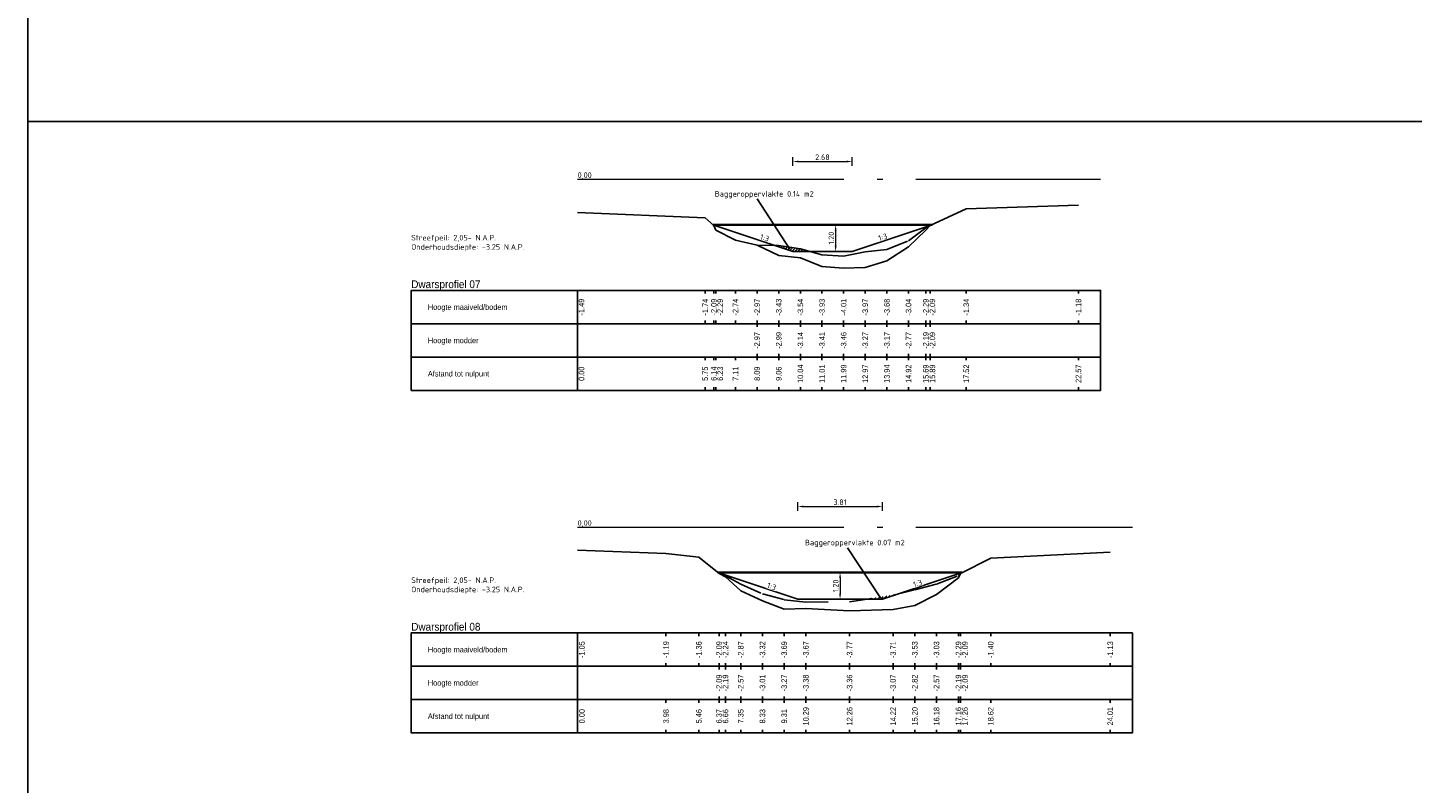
# Model space of a CAD drawing. Header units: metres. Extents: x 163463 to 198797, y 577287 to 592106.
# Tile 42 of 64: x 198163 to 198225, y 581855 to 581889. Entities that reach past the tile are written whole.
import ezdxf
from ezdxf.enums import TextEntityAlignment as Align

# ---------------------------------------------------------------- set-up
doc = ezdxf.new("R2010")
doc.units = ezdxf.units.M
doc.linetypes.add('AL-NAP_LIJN', pattern=[15.25, 12, -1.5, 0.25, -1.5])
doc.linetypes.add('MODDERLIJN', pattern=[2, 1, -1])
for name, color, linetype in [('0932-PRL_MODDERLIJN', 8, 'MODDERLIJN'), ('0950-PRL_MAAIVELD', 8, 'Continuous'), ('0970-PRO_REFERENTIELIJN', 7, 'Continuous'), ('0971-PRO_BALKLIJN', 1, 'Continuous'), ('0973-PRO_PARAMETERS', 1, 'Continuous'), ('0974-PRO_AFSTAND', 1, 'Continuous'), ('0975-PRO_HOOGTE-MAAIVELD', 1, 'Continuous'), ('0976-PRO_HOOGTE-SLIBLAAG', 1, 'Continuous'), ('baggerarcering', 1, 'Continuous'), ('baggeroppervlak', 7, 'Continuous'), ('Legger', 2, 'Continuous'), ('Teksten', 7, 'Continuous')]:
    doc.layers.add(name, color=color, linetype=linetype)
doc.layers.add('N-WA-WH-GRONDWATERLIJN-G', color=150, linetype='AL-GRONDWATERLIJN', lineweight=35)
doc.layers.add('X-XX-AL-NAP-G', color=7, linetype='AL-NAP_LIJN', lineweight=18)
doc.styles.add('NLCS-ISO', font='NLCS-ISO.ttf')
doc.styles.add('NLCS-ISO-M100-T25', font='NLCS-ISO.ttf', dxfattribs={"height": 0.25})
doc.styles.add('StagCAD', font='txt', dxfattribs={"width": 0.96})
doc.linetypes.add('AL-GRONDWATERLIJN', pattern='A,6,[32,NLCS.SHX,S=1,R=0,X=0,Y=0],6', length=12)
doc.dimstyles.new('NLCS-M100-T25-PIJL_l3_h1', dxfattribs={"dimscale": 0.1, "dimtxt": 0.25, "dimasz": 2.5, "dimexe": 2, "dimexo": 2, "dimgap": 0.7, "dimtad": 1, "dimzin": 0, "dimdsep": 46, "dimtxsty": 'NLCS-ISO-M100-T25', "dimcen": 2.5, "dimdle": 2, "dimclrd": 256, "dimclre": 256, "dimclrt": 256, "dimadec": 1, "dimazin": 0, "dimtfac": 1, "dimtofl": 0, "dimtmove": 1, "dimatfit": 0, "dimfxl": 2, "dimfxlon": 1, "dimtfill": 1, "dimtfillclr": 256, "dimtolj": 1, "dimtzin": 0, "dimlwd": 18, "dimlwe": 18, "dimarcsym": 0})
pattern_1 = [(45, (1081.61891, -4167.91118), (-0.067351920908, 0.067351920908), [])]

# ---------------------------------------------------------------- blocks, each defined once
blk = doc.blocks.new('*D510')
at = {"lineweight": 18, "transparency": 16777216}
for p, q in [((198199.286, 581880.195), (198199.086, 581880.195)), ((198199.286, 581879.945), (198199.286, 581879.245)), ((198199.286, 581878.995), (198199.086, 581878.995))]:
    blk.add_line(p, q, dxfattribs=at)
at = {"transparency": 16777216}
for points in [[(198199.245, 581879.945), (198199.328, 581879.945), (198199.286, 581880.195)], [(198199.245, 581879.245), (198199.328, 581879.245), (198199.286, 581878.995)]]:
    blk.add_solid(points, dxfattribs=at)
at = {"transparency": 16777216, "insert": (198199.091, 581879.595), "char_height": 0.25, "attachment_point": 5, "rotation": 90, "style": 'NLCS-ISO-M100-T25', "bg_fill": 3, "box_fill_scale": 1.1, "bg_fill_color": 256, "bg_fill_true_color": 13158600, "bg_fill_transparency": 0}
blk.add_mtext('\\A1;1.20', dxfattribs=at)
at = {"layer": 'Defpoints', "color": 0, "transparency": 16777216}
for p in [(198199.286, 581880.195), (198199.286, 581878.995), (198199.286, 581878.995)]:
    blk.add_point(p, dxfattribs=at)
blk = doc.blocks.new('*D511')
at = {"lineweight": 18, "transparency": 16777216}
for p, q in [((198199.486, 581864.528), (198199.286, 581864.528)), ((198199.486, 581864.278), (198199.486, 581863.578)), ((198199.486, 581863.328), (198199.286, 581863.328))]:
    blk.add_line(p, q, dxfattribs=at)
at = {"transparency": 16777216}
for points in [[(198199.445, 581864.278), (198199.528, 581864.278), (198199.486, 581864.528)], [(198199.445, 581863.578), (198199.528, 581863.578), (198199.486, 581863.328)]]:
    blk.add_solid(points, dxfattribs=at)
at = {"transparency": 16777216, "insert": (198199.291, 581863.928), "char_height": 0.25, "attachment_point": 5, "rotation": 90, "style": 'NLCS-ISO-M100-T25', "bg_fill": 3, "box_fill_scale": 1.1, "bg_fill_color": 256, "bg_fill_true_color": 13158600, "bg_fill_transparency": 0}
blk.add_mtext('\\A1;1.20', dxfattribs=at)
at = {"layer": 'Defpoints', "color": 0, "transparency": 16777216}
for p in [(198199.486, 581864.528), (198199.486, 581863.328), (198199.486, 581863.328)]:
    blk.add_point(p, dxfattribs=at)
blk = doc.blocks.new('*D545')
at = {"lineweight": 18, "transparency": 16777216}
for p, q in [((198197.353, 581882.842), (198197.353, 581883.242)), ((198197.603, 581883.042), (198199.783, 581883.042)), ((198200.033, 581882.842), (198200.033, 581883.242))]:
    blk.add_line(p, q, dxfattribs=at)
at = {"transparency": 16777216}
for points in [[(198197.603, 581883.084), (198197.603, 581883.001), (198197.353, 581883.042)], [(198199.783, 581883.084), (198199.783, 581883.001), (198200.033, 581883.042)]]:
    blk.add_solid(points, dxfattribs=at)
at = {"layer": 'Defpoints', "color": 0, "transparency": 16777216}
for p in [(198200.033, 581883.042), (198197.353, 581878.995), (198200.033, 581878.995)]:
    blk.add_point(p, dxfattribs=at)
at = {"transparency": 16777216, "insert": (198198.693, 581883.237), "char_height": 0.25, "attachment_point": 5, "style": 'NLCS-ISO-M100-T25', "bg_fill": 3, "box_fill_scale": 1.1, "bg_fill_color": 256, "bg_fill_true_color": 13158600, "bg_fill_transparency": 0}
blk.add_mtext('\\A1;2.68', dxfattribs=at)
blk = doc.blocks.new('*D546')
at = {"lineweight": 18, "transparency": 16777216}
for p, q in [((198197.58, 581867.303), (198197.58, 581867.703)), ((198197.83, 581867.503), (198201.143, 581867.503)), ((198201.393, 581867.303), (198201.393, 581867.703))]:
    blk.add_line(p, q, dxfattribs=at)
at = {"transparency": 16777216}
for points in [[(198197.83, 581867.545), (198197.83, 581867.462), (198197.58, 581867.503)], [(198201.143, 581867.545), (198201.143, 581867.462), (198201.393, 581867.503)]]:
    blk.add_solid(points, dxfattribs=at)
at = {"layer": 'Defpoints', "color": 0, "transparency": 16777216}
for p in [(198201.393, 581867.503), (198197.58, 581863.328), (198201.393, 581863.328)]:
    blk.add_point(p, dxfattribs=at)
at = {"transparency": 16777216, "insert": (198199.486, 581867.698), "char_height": 0.25, "attachment_point": 5, "style": 'NLCS-ISO-M100-T25', "bg_fill": 3, "box_fill_scale": 1.1, "bg_fill_color": 256, "bg_fill_true_color": 13158600, "bg_fill_transparency": 0}
blk.add_mtext('\\A1;3.81', dxfattribs=at)

msp = doc.modelspace()

# ---------------------------------------------------------------- hatches: boundary and pattern name
at = {"layer": 'baggerarcering'}
h = msp.add_hatch(dxfattribs=at)
h.set_pattern_fill('ANSI31', color=256, scale=0.03)
h.set_pattern_definition(pattern_1)
h.paths.add_polyline_path([(198197.696, 581879.105), (198196.721, 581879.255), (198196.563, 581879.259), (198197.353, 581878.995), (198198.093, 581878.995)])
h = msp.add_hatch(dxfattribs=at)
h.set_pattern_fill('ANSI31', color=256, scale=0.03)
h.set_pattern_definition(pattern_1)
h.paths.add_polyline_path([(198202.13, 581863.574), (198201.873, 581863.508), (198200.658, 581863.328), (198201.393, 581863.328)])

# ---------------------------------------------------------------- linework, layer by layer
at = {"layer": '0932-PRL_MODDERLIJN'}
for points in [[(198195.745, 581879.275), (198196.721, 581879.255), (198197.696, 581879.105), (198198.671, 581878.835), (198199.646, 581878.785), (198200.621, 581878.975), (198201.596, 581879.075), (198202.571, 581879.475), (198203.35, 581880.055), (198203.546, 581880.155)], [(198194.029, 581864.488), (198194.32, 581864.388), (198195.008, 581864.008), (198195.986, 581863.568), (198196.966, 581863.308), (198197.945, 581863.198), (198199.915, 581863.218), (198201.873, 581863.508), (198202.852, 581863.758), (198203.832, 581864.008), (198204.82, 581864.388), (198204.915, 581864.488)]]:
    msp.add_lwpolyline(points, dxfattribs=at)
at = {"layer": '0950-PRL_MAAIVELD'}
for points in [[(198187.656, 581880.752), (198193.406, 581880.504), (198193.797, 581880.155), (198193.887, 581879.955), (198194.77, 581879.505), (198195.745, 581879.275), (198196.721, 581878.815), (198197.696, 581878.705), (198198.671, 581878.315), (198199.646, 581878.235), (198200.621, 581878.275), (198201.596, 581878.565), (198202.571, 581879.205), (198203.35, 581879.955), (198203.546, 581880.155), (198205.173, 581880.904), (198210.229, 581881.07)], [(198187.656, 581865.531), (198191.64, 581865.392), (198193.119, 581865.221), (198194.029, 581864.488), (198194.32, 581864.338), (198195.008, 581863.708), (198195.986, 581863.258), (198196.966, 581862.888), (198197.945, 581862.908), (198199.915, 581862.808), (198201.873, 581862.868), (198202.852, 581863.048), (198203.832, 581863.548), (198204.82, 581864.288), (198204.915, 581864.488), (198206.276, 581865.183), (198211.663, 581865.444)]]:
    msp.add_lwpolyline(points, dxfattribs=at)
at = {"layer": '0971-PRO_BALKLIJN'}
for points in [[(198187.656, 581877.235), (198187.656, 581872.735)], [(198180.156, 581875.735), (198187.656, 581875.735)], [(198187.656, 581875.735), (198210.229, 581875.735)], [(198210.229, 581875.735), (198211.229, 581875.735)], [(198180.156, 581874.235), (198187.656, 581874.235)], [(198187.656, 581874.235), (198210.229, 581874.235)], [(198210.229, 581874.235), (198211.229, 581874.235)], [(198187.656, 581861.808), (198187.656, 581857.308)], [(198180.156, 581860.308), (198187.656, 581860.308)], [(198187.656, 581860.308), (198211.663, 581860.308)], [(198211.663, 581860.308), (198212.663, 581860.308)], [(198180.156, 581858.808), (198187.656, 581858.808)], [(198187.656, 581858.808), (198211.663, 581858.808)], [(198211.663, 581858.808), (198212.663, 581858.808)]]:
    msp.add_lwpolyline(points, dxfattribs=at)
at = {"layer": '0973-PRO_PARAMETERS'}
for points in [[(198187.656, 581872.735), (198180.156, 581872.735), (198180.156, 581877.235), (198187.656, 581877.235)], [(198187.656, 581877.235), (198210.229, 581877.235)], [(198210.229, 581872.735), (198211.229, 581872.735), (198211.229, 581877.235), (198210.229, 581877.235)], [(198210.229, 581872.735), (198187.656, 581872.735)], [(198187.656, 581857.308), (198180.156, 581857.308), (198180.156, 581861.808), (198187.656, 581861.808)], [(198187.656, 581861.808), (198211.663, 581861.808)], [(198211.663, 581857.308), (198212.663, 581857.308), (198212.663, 581861.808), (198211.663, 581861.808)], [(198211.663, 581857.308), (198187.656, 581857.308)]]:
    msp.add_lwpolyline(points, dxfattribs=at)
at = {"layer": '0974-PRO_AFSTAND'}
for points in [[(198187.656, 581874.235), (198187.656, 581874.093)], [(198193.406, 581874.235), (198193.406, 581874.093)], [(198193.797, 581874.235), (198193.797, 581874.093)], [(198193.887, 581874.235), (198193.887, 581874.093)], [(198194.77, 581874.235), (198194.77, 581874.093)], [(198195.745, 581874.235), (198195.745, 581874.093)], [(198196.721, 581874.235), (198196.721, 581874.093)], [(198196.721, 581874.235), (198196.721, 581874.093)], [(198197.696, 581874.235), (198197.696, 581874.093)], [(198197.696, 581874.235), (198197.696, 581874.093)], [(198198.671, 581874.235), (198198.671, 581874.093)], [(198198.671, 581874.235), (198198.671, 581874.093)], [(198199.646, 581874.235), (198199.646, 581874.093)], [(198199.646, 581874.235), (198199.646, 581874.093)], [(198200.621, 581874.235), (198200.621, 581874.093)], [(198200.621, 581874.235), (198200.621, 581874.093)], [(198201.596, 581874.235), (198201.596, 581874.093)], [(198201.596, 581874.235), (198201.596, 581874.093)], [(198202.571, 581874.235), (198202.571, 581874.093)], [(198202.571, 581874.235), (198202.571, 581874.093)], [(198203.35, 581874.235), (198203.35, 581874.093)], [(198203.35, 581874.235), (198203.35, 581874.093)], [(198203.546, 581874.235), (198203.546, 581874.093)], [(198205.173, 581874.235), (198205.173, 581874.093)], [(198210.229, 581874.235), (198210.229, 581874.093)], [(198187.656, 581872.878), (198187.656, 581872.735)], [(198193.406, 581872.878), (198193.406, 581872.735)], [(198193.797, 581872.878), (198193.797, 581872.735)], [(198193.887, 581872.878), (198193.887, 581872.735)], [(198194.77, 581872.878), (198194.77, 581872.735)], [(198195.745, 581872.878), (198195.745, 581872.735)], [(198196.721, 581872.878), (198196.721, 581872.735)], [(198196.721, 581872.878), (198196.721, 581872.735)], [(198197.696, 581872.878), (198197.696, 581872.735)], [(198197.696, 581872.878), (198197.696, 581872.735)], [(198198.671, 581872.878), (198198.671, 581872.735)], [(198198.671, 581872.878), (198198.671, 581872.735)], [(198199.646, 581872.878), (198199.646, 581872.735)], [(198199.646, 581872.878), (198199.646, 581872.735)], [(198200.621, 581872.878), (198200.621, 581872.735)], [(198200.621, 581872.878), (198200.621, 581872.735)], [(198201.596, 581872.878), (198201.596, 581872.735)], [(198201.596, 581872.878), (198201.596, 581872.735)], [(198202.571, 581872.878), (198202.571, 581872.735)], [(198202.571, 581872.878), (198202.571, 581872.735)], [(198203.35, 581872.878), (198203.35, 581872.735)], [(198203.35, 581872.878), (198203.35, 581872.735)], [(198203.546, 581872.878), (198203.546, 581872.735)], [(198205.173, 581872.878), (198205.173, 581872.735)], [(198210.229, 581872.878), (198210.229, 581872.735)], [(198187.656, 581858.808), (198187.656, 581858.666)], [(198191.64, 581858.808), (198191.64, 581858.666)], [(198193.119, 581858.808), (198193.119, 581858.666)], [(198194.029, 581858.808), (198194.029, 581858.666)], [(198194.32, 581858.808), (198194.32, 581858.666)], [(198194.32, 581858.808), (198194.32, 581858.666)], [(198195.008, 581858.808), (198195.008, 581858.666)], [(198195.008, 581858.808), (198195.008, 581858.666)], [(198195.986, 581858.808), (198195.986, 581858.666)], [(198195.986, 581858.808), (198195.986, 581858.666)], [(198196.966, 581858.808), (198196.966, 581858.666)], [(198196.966, 581858.808), (198196.966, 581858.666)], [(198197.945, 581858.808), (198197.945, 581858.666)], [(198197.945, 581858.808), (198197.945, 581858.666)], [(198199.915, 581858.808), (198199.915, 581858.666)], [(198199.915, 581858.808), (198199.915, 581858.666)], [(198201.873, 581858.808), (198201.873, 581858.666)], [(198201.873, 581858.808), (198201.873, 581858.666)], [(198202.852, 581858.808), (198202.852, 581858.666)], [(198202.852, 581858.808), (198202.852, 581858.666)], [(198203.832, 581858.808), (198203.832, 581858.666)], [(198203.832, 581858.808), (198203.832, 581858.666)], [(198204.82, 581858.808), (198204.82, 581858.666)], [(198204.82, 581858.808), (198204.82, 581858.666)], [(198204.915, 581858.808), (198204.915, 581858.666)], [(198206.276, 581858.808), (198206.276, 581858.666)], [(198211.663, 581858.808), (198211.663, 581858.666)], [(198187.656, 581857.451), (198187.656, 581857.308)], [(198191.64, 581857.451), (198191.64, 581857.308)], [(198193.119, 581857.451), (198193.119, 581857.308)], [(198194.029, 581857.451), (198194.029, 581857.308)], [(198194.32, 581857.451), (198194.32, 581857.308)], [(198194.32, 581857.451), (198194.32, 581857.308)], [(198195.008, 581857.451), (198195.008, 581857.308)], [(198195.008, 581857.451), (198195.008, 581857.308)], [(198195.986, 581857.451), (198195.986, 581857.308)], [(198195.986, 581857.451), (198195.986, 581857.308)], [(198196.966, 581857.451), (198196.966, 581857.308)], [(198196.966, 581857.451), (198196.966, 581857.308)], [(198197.945, 581857.451), (198197.945, 581857.308)], [(198197.945, 581857.451), (198197.945, 581857.308)], [(198199.915, 581857.451), (198199.915, 581857.308)], [(198199.915, 581857.451), (198199.915, 581857.308)], [(198201.873, 581857.451), (198201.873, 581857.308)], [(198201.873, 581857.451), (198201.873, 581857.308)], [(198202.852, 581857.451), (198202.852, 581857.308)], [(198202.852, 581857.451), (198202.852, 581857.308)], [(198203.832, 581857.451), (198203.832, 581857.308)], [(198203.832, 581857.451), (198203.832, 581857.308)], [(198204.82, 581857.451), (198204.82, 581857.308)], [(198204.82, 581857.451), (198204.82, 581857.308)], [(198204.915, 581857.451), (198204.915, 581857.308)], [(198206.276, 581857.451), (198206.276, 581857.308)], [(198211.663, 581857.451), (198211.663, 581857.308)]]:
    msp.add_lwpolyline(points, dxfattribs=at)
at = {"layer": '0975-PRO_HOOGTE-MAAIVELD'}
for points in [[(198187.656, 581877.235), (198187.656, 581877.093)], [(198193.406, 581877.235), (198193.406, 581877.093)], [(198193.797, 581877.235), (198193.797, 581877.093)], [(198193.887, 581877.235), (198193.887, 581877.093)], [(198194.77, 581877.235), (198194.77, 581877.093)], [(198195.745, 581877.235), (198195.745, 581877.093)], [(198196.721, 581877.235), (198196.721, 581877.093)], [(198197.696, 581877.235), (198197.696, 581877.093)], [(198198.671, 581877.235), (198198.671, 581877.093)], [(198199.646, 581877.235), (198199.646, 581877.093)], [(198200.621, 581877.235), (198200.621, 581877.093)], [(198201.596, 581877.235), (198201.596, 581877.093)], [(198202.571, 581877.235), (198202.571, 581877.093)], [(198203.35, 581877.235), (198203.35, 581877.093)], [(198203.546, 581877.235), (198203.546, 581877.093)], [(198205.173, 581877.235), (198205.173, 581877.093)], [(198210.229, 581877.235), (198210.229, 581877.093)], [(198187.656, 581875.878), (198187.656, 581875.735)], [(198193.406, 581875.878), (198193.406, 581875.735)], [(198193.797, 581875.878), (198193.797, 581875.735)], [(198193.887, 581875.878), (198193.887, 581875.735)], [(198194.77, 581875.878), (198194.77, 581875.735)], [(198195.745, 581875.878), (198195.745, 581875.735)], [(198196.721, 581875.878), (198196.721, 581875.735)], [(198197.696, 581875.878), (198197.696, 581875.735)], [(198198.671, 581875.878), (198198.671, 581875.735)], [(198199.646, 581875.878), (198199.646, 581875.735)], [(198200.621, 581875.878), (198200.621, 581875.735)], [(198201.596, 581875.878), (198201.596, 581875.735)], [(198202.571, 581875.878), (198202.571, 581875.735)], [(198203.35, 581875.878), (198203.35, 581875.735)], [(198203.546, 581875.878), (198203.546, 581875.735)], [(198205.173, 581875.878), (198205.173, 581875.735)], [(198210.229, 581875.878), (198210.229, 581875.735)], [(198187.656, 581861.808), (198187.656, 581861.666)], [(198191.64, 581861.808), (198191.64, 581861.666)], [(198193.119, 581861.808), (198193.119, 581861.666)], [(198194.029, 581861.808), (198194.029, 581861.666)], [(198194.32, 581861.808), (198194.32, 581861.666)], [(198195.008, 581861.808), (198195.008, 581861.666)], [(198195.986, 581861.808), (198195.986, 581861.666)], [(198196.966, 581861.808), (198196.966, 581861.666)], [(198197.945, 581861.808), (198197.945, 581861.666)], [(198199.915, 581861.808), (198199.915, 581861.666)], [(198201.873, 581861.808), (198201.873, 581861.666)], [(198202.852, 581861.808), (198202.852, 581861.666)], [(198203.832, 581861.808), (198203.832, 581861.666)], [(198204.82, 581861.808), (198204.82, 581861.666)], [(198204.915, 581861.808), (198204.915, 581861.666)], [(198206.276, 581861.808), (198206.276, 581861.666)], [(198211.663, 581861.808), (198211.663, 581861.666)], [(198187.656, 581860.451), (198187.656, 581860.308)], [(198191.64, 581860.451), (198191.64, 581860.308)], [(198193.119, 581860.451), (198193.119, 581860.308)], [(198194.029, 581860.451), (198194.029, 581860.308)], [(198194.32, 581860.451), (198194.32, 581860.308)], [(198195.008, 581860.451), (198195.008, 581860.308)], [(198195.986, 581860.451), (198195.986, 581860.308)], [(198196.966, 581860.451), (198196.966, 581860.308)], [(198197.945, 581860.451), (198197.945, 581860.308)], [(198199.915, 581860.451), (198199.915, 581860.308)], [(198201.873, 581860.451), (198201.873, 581860.308)], [(198202.852, 581860.451), (198202.852, 581860.308)], [(198203.832, 581860.451), (198203.832, 581860.308)], [(198204.82, 581860.451), (198204.82, 581860.308)], [(198204.915, 581860.451), (198204.915, 581860.308)], [(198206.276, 581860.451), (198206.276, 581860.308)], [(198211.663, 581860.451), (198211.663, 581860.308)]]:
    msp.add_lwpolyline(points, dxfattribs=at)
at = {"layer": '0976-PRO_HOOGTE-SLIBLAAG'}
for points in [[(198195.745, 581875.735), (198195.745, 581875.593)], [(198196.721, 581875.735), (198196.721, 581875.593)], [(198197.696, 581875.735), (198197.696, 581875.593)], [(198198.671, 581875.735), (198198.671, 581875.593)], [(198199.646, 581875.735), (198199.646, 581875.593)], [(198200.621, 581875.735), (198200.621, 581875.593)], [(198201.596, 581875.735), (198201.596, 581875.593)], [(198202.571, 581875.735), (198202.571, 581875.593)], [(198203.35, 581875.735), (198203.35, 581875.593)], [(198203.546, 581875.735), (198203.546, 581875.593)], [(198195.745, 581874.378), (198195.745, 581874.235)], [(198196.721, 581874.378), (198196.721, 581874.235)], [(198197.696, 581874.378), (198197.696, 581874.235)], [(198198.671, 581874.378), (198198.671, 581874.235)], [(198199.646, 581874.378), (198199.646, 581874.235)], [(198200.621, 581874.378), (198200.621, 581874.235)], [(198201.596, 581874.378), (198201.596, 581874.235)], [(198202.571, 581874.378), (198202.571, 581874.235)], [(198203.35, 581874.378), (198203.35, 581874.235)], [(198203.546, 581874.378), (198203.546, 581874.235)], [(198194.029, 581860.308), (198194.029, 581860.166)], [(198194.32, 581860.308), (198194.32, 581860.166)], [(198195.008, 581860.308), (198195.008, 581860.166)], [(198195.986, 581860.308), (198195.986, 581860.166)], [(198196.966, 581860.308), (198196.966, 581860.166)], [(198197.945, 581860.308), (198197.945, 581860.166)], [(198199.915, 581860.308), (198199.915, 581860.166)], [(198201.873, 581860.308), (198201.873, 581860.166)], [(198202.852, 581860.308), (198202.852, 581860.166)], [(198203.832, 581860.308), (198203.832, 581860.166)], [(198204.82, 581860.308), (198204.82, 581860.166)], [(198204.915, 581860.308), (198204.915, 581860.166)], [(198194.029, 581858.951), (198194.029, 581858.808)], [(198194.32, 581858.951), (198194.32, 581858.808)], [(198195.008, 581858.951), (198195.008, 581858.808)], [(198195.986, 581858.951), (198195.986, 581858.808)], [(198196.966, 581858.951), (198196.966, 581858.808)], [(198197.945, 581858.951), (198197.945, 581858.808)], [(198199.915, 581858.951), (198199.915, 581858.808)], [(198201.873, 581858.951), (198201.873, 581858.808)], [(198202.852, 581858.951), (198202.852, 581858.808)], [(198203.832, 581858.951), (198203.832, 581858.808)], [(198204.82, 581858.951), (198204.82, 581858.808)], [(198204.915, 581858.951), (198204.915, 581858.808)]]:
    msp.add_lwpolyline(points, dxfattribs=at)
at = {"layer": 'baggeroppervlak'}
for p, q in [((198197.224, 581879.093), (198195.745, 581881.355)), ((198201.307, 581863.386), (198199.828, 581865.648))]:
    msp.add_line(p, q, dxfattribs=at)
for points in [[(198287.686, 581996.846), (198162.87, 581996.846), (198162.87, 581884.838), (198287.686, 581884.838)], [(198162.87, 581884.838), (198287.686, 581884.838), (198287.686, 581736.494), (198162.87, 581736.494)]]:
    msp.add_lwpolyline(points, close=True, dxfattribs=at)
at = {"layer": 'Legger', "flags": 128}
for points in [[(198193.753, 581880.195), (198197.353, 581878.995), (198200.033, 581878.995), (198203.633, 581880.195)], [(198193.98, 581864.528), (198197.58, 581863.328), (198201.393, 581863.328), (198204.993, 581864.528)]]:
    msp.add_lwpolyline(points, dxfattribs=at)
at = {"layer": 'N-WA-WH-GRONDWATERLIJN-G'}
for p, q in [((198193.753, 581880.195), (198203.633, 581880.195)), ((198193.98, 581864.528), (198204.993, 581864.528))]:
    msp.add_line(p, q, dxfattribs=at)
at = {"layer": 'X-XX-AL-NAP-G'}
for p, q in [((198187.656, 581882.245), (198211.229, 581882.245)), ((198187.656, 581866.578), (198212.663, 581866.578))]:
    msp.add_line(p, q, dxfattribs=at)

# ---------------------------------------------------------------- texts
at = {"layer": '0970-PRO_REFERENTIELIJN', "char_height": 0.35, "width": 3.4272, "attachment_point": 7, "style": 'StagCAD'}
for s, insert in [('Dwarsprofiel 07 ', (198180.156, 581877.235)), ('Dwarsprofiel 08  ', (198180.156, 581861.808))]:
    msp.add_mtext(s, dxfattribs=dict(at, insert=insert))
at = {"layer": '0973-PRO_PARAMETERS', "style": 'StagCAD', "width": 0.96}
for s, p in [('Hoogte maaiveld/bodem', (198180.906, 581876.485)), ('Hoogte modder', (198180.906, 581874.985)), ('Afstand tot nulpunt', (198180.906, 581873.485)), ('Hoogte maaiveld/bodem', (198180.906, 581861.058)), ('Hoogte modder', (198180.906, 581859.558)), ('Afstand tot nulpunt', (198180.906, 581858.058))]:
    msp.add_text(s, height=0.25, dxfattribs=at).set_placement(p, align=Align.MIDDLE_LEFT)
at = {"layer": '0974-PRO_AFSTAND', "style": 'StagCAD', "width": 0.96}
for s, p in [('0.00', (198187.831, 581873.485)), ('5.75', (198193.406, 581873.485)), ('6.14', (198193.797, 581873.485)), ('6.23', (198194.081, 581873.485)), ('7.11', (198194.77, 581873.485)), ('8.09', (198195.745, 581873.485)), ('9.06', (198196.721, 581873.485)), ('9.06', (198196.721, 581873.485)), ('10.04', (198197.696, 581873.485)), ('10.04', (198197.696, 581873.485)), ('11.01', (198198.671, 581873.485)), ('11.01', (198198.671, 581873.485)), ('11.99', (198199.646, 581873.485)), ('11.99', (198199.646, 581873.485)), ('12.97', (198200.621, 581873.485)), ('12.97', (198200.621, 581873.485)), ('13.94', (198201.596, 581873.485)), ('13.94', (198201.596, 581873.485)), ('14.92', (198202.571, 581873.485)), ('14.92', (198202.571, 581873.485)), ('15.69', (198203.35, 581873.485)), ('15.69', (198203.35, 581873.485)), ('15.89', (198203.647, 581873.485)), ('17.52', (198205.173, 581873.485)), ('22.57', (198210.229, 581873.485)), ('10.29', (198197.945, 581858.058)), ('10.29', (198197.945, 581858.058)), ('12.26', (198199.915, 581858.058)), ('12.26', (198199.915, 581858.058)), ('14.22', (198201.873, 581858.058)), ('14.22', (198201.873, 581858.058)), ('15.20', (198202.852, 581858.058)), ('15.20', (198202.852, 581858.058)), ('16.18', (198203.832, 581858.058)), ('16.18', (198203.832, 581858.058)), ('17.16', (198204.82, 581858.058)), ('17.16', (198204.82, 581858.058)), ('17.26', (198205.115, 581858.058)), ('18.62', (198206.276, 581858.058)), ('24.01', (198211.663, 581858.058)), ('0.00', (198187.849, 581858.058)), ('3.98', (198191.64, 581858.058)), ('5.46', (198193.119, 581858.058)), ('6.37', (198194.029, 581858.058)), ('6.66', (198194.32, 581858.058)), ('6.66', (198194.32, 581858.058)), ('7.35', (198195.008, 581858.058)), ('7.35', (198195.008, 581858.058)), ('8.33', (198195.986, 581858.058)), ('8.33', (198195.986, 581858.058)), ('9.31', (198196.966, 581858.058)), ('9.31', (198196.966, 581858.058))]:
    msp.add_text(s, height=0.25, rotation=90, dxfattribs=at).set_placement(p, align=Align.MIDDLE)
at = {"layer": '0975-PRO_HOOGTE-MAAIVELD', "style": 'StagCAD', "width": 0.96}
for s, p in [('-1.49', (198187.831, 581876.485)), ('-1.74', (198193.406, 581876.485)), ('-2.09', (198193.797, 581876.485)), ('-2.29', (198194.081, 581876.485)), ('-2.74', (198194.77, 581876.485)), ('-2.97', (198195.745, 581876.485)), ('-3.43', (198196.721, 581876.485)), ('-3.54', (198197.696, 581876.485)), ('-3.93', (198198.671, 581876.485)), ('-4.01', (198199.646, 581876.485)), ('-3.97', (198200.621, 581876.485)), ('-3.68', (198201.596, 581876.485)), ('-3.04', (198202.571, 581876.485)), ('-2.29', (198203.35, 581876.485)), ('-2.09', (198203.647, 581876.485)), ('-1.34', (198205.173, 581876.485)), ('-1.18', (198210.229, 581876.485)), ('-1.05', (198187.849, 581861.058)), ('-1.19', (198191.64, 581861.058)), ('-1.36', (198193.119, 581861.058)), ('-2.09', (198194.029, 581861.058)), ('-2.24', (198194.32, 581861.058)), ('-2.87', (198195.008, 581861.058)), ('-3.32', (198195.986, 581861.058)), ('-3.69', (198196.966, 581861.058)), ('-3.67', (198197.945, 581861.058)), ('-3.77', (198199.915, 581861.058)), ('-3.71', (198201.873, 581861.058)), ('-3.53', (198202.852, 581861.058)), ('-3.03', (198203.832, 581861.058)), ('-2.29', (198204.82, 581861.058)), ('-2.09', (198205.115, 581861.058)), ('-1.40', (198206.276, 581861.058)), ('-1.13', (198211.663, 581861.058))]:
    msp.add_text(s, height=0.25, rotation=90, dxfattribs=at).set_placement(p, align=Align.MIDDLE)
at = {"layer": '0976-PRO_HOOGTE-SLIBLAAG', "style": 'StagCAD', "width": 0.96}
for s, p in [('-2.97', (198195.745, 581874.985)), ('-2.99', (198196.721, 581874.985)), ('-3.14', (198197.696, 581874.985)), ('-3.41', (198198.671, 581874.985)), ('-3.46', (198199.646, 581874.985)), ('-3.27', (198200.621, 581874.985)), ('-3.17', (198201.596, 581874.985)), ('-2.77', (198202.571, 581874.985)), ('-2.19', (198203.35, 581874.985)), ('-2.09', (198203.647, 581874.985)), ('-2.09', (198194.029, 581859.558)), ('-2.19', (198194.32, 581859.558)), ('-2.57', (198195.008, 581859.558)), ('-3.01', (198195.986, 581859.558)), ('-3.27', (198196.966, 581859.558)), ('-3.38', (198197.945, 581859.558)), ('-3.36', (198199.915, 581859.558)), ('-3.07', (198201.873, 581859.558)), ('-2.82', (198202.852, 581859.558)), ('-2.57', (198203.832, 581859.558)), ('-2.19', (198204.82, 581859.558)), ('-2.09', (198205.115, 581859.558))]:
    msp.add_text(s, height=0.25, rotation=90, dxfattribs=at).set_placement(p, align=Align.MIDDLE)
at = {"layer": 'baggeroppervlak', "style": 'NLCS-ISO'}
for s, p in [('Baggeroppervlakte 0.14 m2', (198196.067, 581881.386)), ('Baggeroppervlakte 0.07 m2', (198200.15, 581865.68))]:
    msp.add_text(s, height=0.25, dxfattribs=at).set_placement(p, align=Align.BOTTOM_CENTER)
at = {"layer": 'Teksten', "char_height": 0.25, "width": 6.125, "attachment_point": 7, "style": 'NLCS-ISO'}
for s, insert in [('0,00 ', (198187.656, 581882.245)), ('Streefpeil: 2,05- N.A.P. Onderhoudsdiepte: -3.25 N.A.P.', (198180.156, 581878.995)), ('0,00 ', (198187.656, 581866.578)), ('Streefpeil: 2,05- N.A.P. Onderhoudsdiepte: -3.25 N.A.P.', (198180.156, 581863.568))]:
    msp.add_mtext(s, dxfattribs=dict(at, insert=insert))

# ---------------------------------------------------------------- next in the draw order: texts
at = {"layer": 'baggeroppervlak', "char_height": 0.25, "width": 0.43481, "attachment_point": 8, "style": 'NLCS-ISO', "bg_fill": 3, "box_fill_scale": 1.1, "bg_fill_color": 256, "bg_fill_transparency": 0}
for insert, rotation in [((198196.048, 581879.483), 341.56505), ((198201.451, 581879.521), 18.43495), ((198196.364, 581863.786), 341.56505), ((198203.022, 581863.924), 18.43495)]:
    msp.add_mtext('1:3', dxfattribs=dict(at, insert=insert, rotation=rotation))

# ---------------------------------------------------------------- next in the draw order: dimensions: what is measured, and where the dimension line sits
for p1, p2, picture, middle in [((198199.286, 581880.195), (198199.286, 581878.995), '*D510', (198199.091, 581879.595)), ((198199.486, 581864.528), (198199.486, 581863.328), '*D511', (198199.291, 581863.928))]:
    dim = msp.add_aligned_dim(p1=p1, p2=p2, distance=0, dimstyle='NLCS-M100-T25-PIJL_l3_h1')
    dim.commit()
    dim.dimension.update_dxf_attribs({"geometry": picture, "text_midpoint": middle})

# ---------------------------------------------------------------- next in the draw order: dimensions: what is measured, and where the dimension line sits
for base, p1, p2, picture, middle in [((198200.033, 581883.042), (198197.353, 581878.995), (198200.033, 581878.995), '*D545', (198198.693, 581883.237)), ((198201.393, 581867.503), (198197.58, 581863.328), (198201.393, 581863.328), '*D546', (198199.486, 581867.698))]:
    dim = msp.add_linear_dim(base=base, p1=p1, p2=p2, dimstyle='NLCS-M100-T25-PIJL_l3_h1')
    dim.commit()
    dim.dimension.update_dxf_attribs({"geometry": picture, "text_midpoint": middle})

doc.saveas('drawing.dxf')
